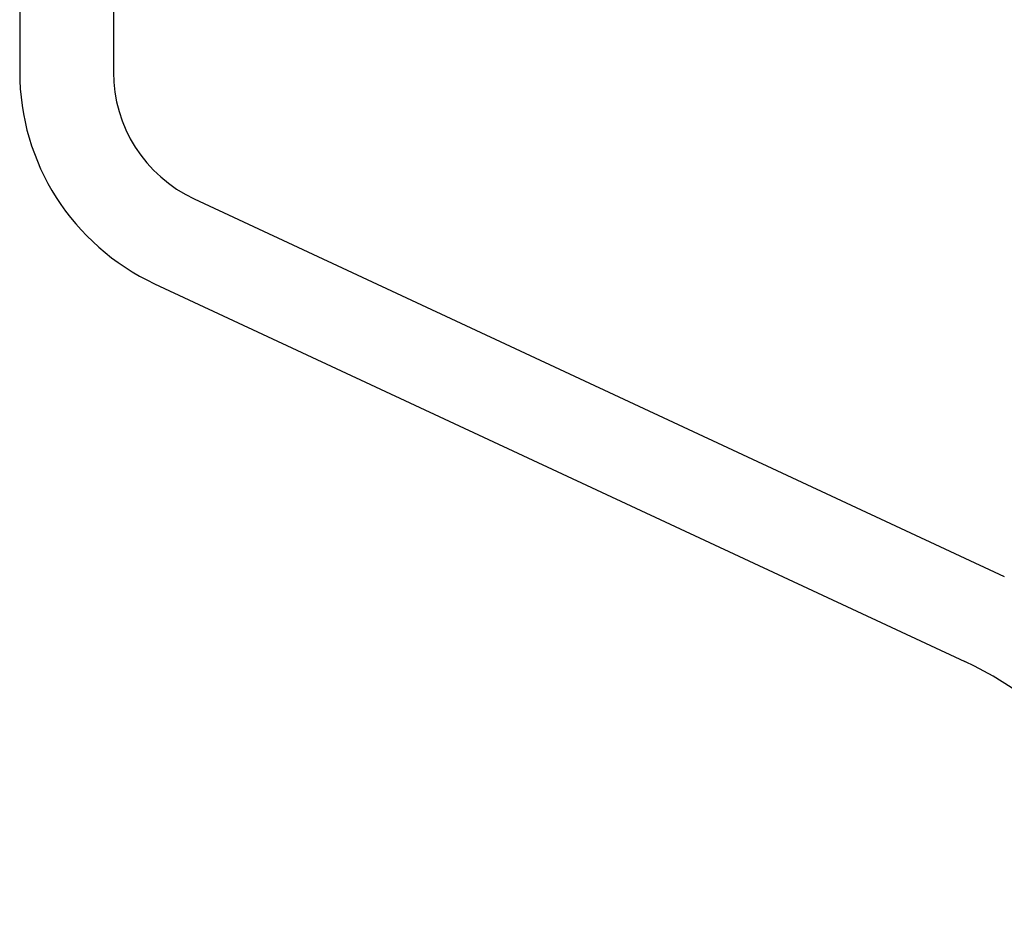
# Model space of a CAD drawing. Extents: x -169 to 2224, y 0 to 2796.
# Tile 206 of 256: x 1592.533 to 1593.583, y 418.298 to 419.272. Entities that reach past the tile are written whole.
import ezdxf

# ---------------------------------------------------------------- set-up
doc = ezdxf.new("R2010")
doc.units = 0
doc.header["$MEASUREMENT"] = 0
doc.layers.add('SPILL-BUCKET', color=1, linetype='CONTINUOUS')

msp = doc.modelspace()

# ---------------------------------------------------------------- linework, layer by layer
at = {"layer": 'SPILL-BUCKET', "color": 1, "linetype": 'Continuous'}
for p, q in [((1592.53301, 419.643), (1592.53301, 419.21612)), ((1592.63294, 419.643), (1592.63294, 419.21612)), ((1592.71913, 419.08084), (1593.5834, 418.67782)), ((1592.6769, 418.99027), (1593.54117, 418.58725))]:
    msp.add_line(p, q, dxfattribs=at)
for centre, radius, start, end in [((1592.78221, 419.21612), 0.24921, 180, 245), ((1592.78221, 419.21612), 0.14927, 180, 245), ((1593.3828, 418.24761), 0.37474, 315, 65)]:
    msp.add_arc(centre, radius, start, end, dxfattribs=at)

doc.saveas('drawing.dxf')
